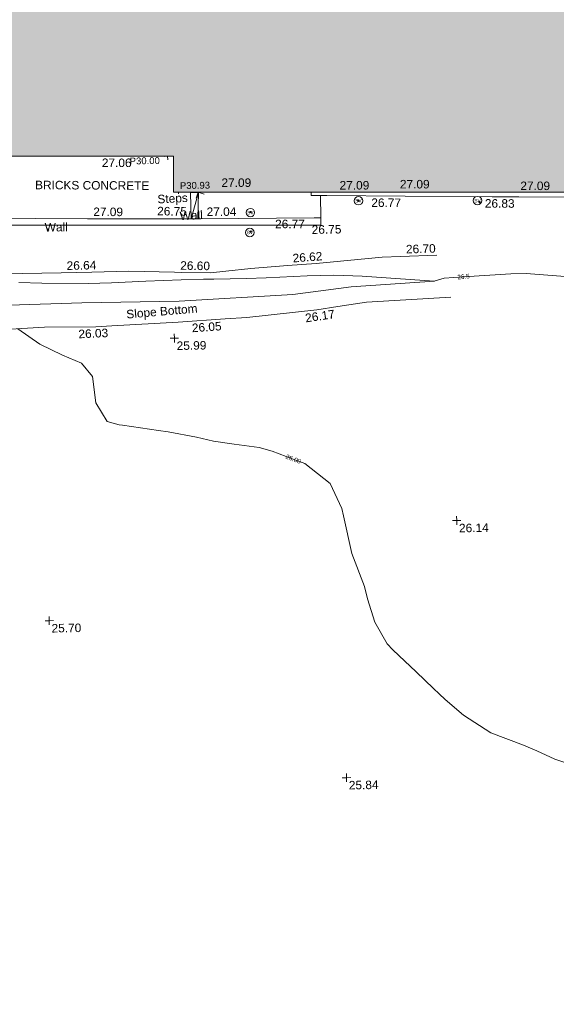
# Model space of a CAD drawing. Header units: millimetres. Extents: x -287732 to 520720, y -88450 to 287754.
# Tile 97 of 256: x -86528 to -62872, y 12815 to 56187. Entities that reach past the tile are written whole.
import ezdxf

# ---------------------------------------------------------------- set-up
doc = ezdxf.new("R2010")
doc.units = ezdxf.units.MM
doc.linetypes.add('IMPORT-UG_ELEC_STREET LIGHTING_QLB2 _2_', pattern=[2700, 1500, -300, 0, -250, 150, -300, 0, -200])
for name, color, linetype, lineweight, true_color in [('00_TOPO_LEVEL_SPOT', 7, 'Continuous', 9, 0x666666), ('00_TOPO_SERV_STOP_VALVE', 7, 'Continuous', 9, 0x666666), ('00_TOPO_WALL', 7, 'Continuous', 9, 0x7c00a5), ('00_UAV_BUILDING_OUTLINE', 5, 'Continuous', 9, 0x0000ff), ('00_UAV_CONCRETE', 9, 'Continuous', 9, 0x808080), ('00_UAV_FORM_LINES', 7, 'Continuous', 9, 0x666666), ('00_UAV_SLOPE_BOTTOM', 30, 'Continuous', 9, 0xff7f00), ('00_UAV_SLOPE_TOP', 40, 'Continuous', 9, 0xffbf00), ('00_UAV_STEPS', 7, 'Continuous', 9, 0x666666), ('00_UAV_WALL', 7, 'Continuous', 9, 0x7c00a5), ('01_DTM_CONTOUR_MNR', 7, 'Continuous', 9, 0xa5a552), ('01_DTM_CONTOUR_MNR_LABELS', 7, 'Continuous', 9, 0xa5a552), ('12333-PUM-2D-U-0001-C01 - Rev2_REVIT IMPORT_dwg', 7, 'Continuous', 9, 0x767676), ('A_RHA_Line', 7, 'Continuous', 9, 0x00a600)]:
    doc.layers.add(name, color=color, linetype=linetype, lineweight=lineweight, true_color=true_color)
for name, color, linetype, lineweight in [('00_UAV_SURVEY_TEXT', 7, 'Continuous', 9), ('A_RHA_Detail', 7, 'Continuous', 9), ('GEN-TEXT', 7, 'Continuous', 9), ('PARAPET', 7, 'Continuous', 9), ('PARAPET_LVL', 7, 'Continuous', 9)]:
    doc.layers.add(name, color=color, linetype=linetype, lineweight=lineweight)
doc.styles.add('Arial_3', font='arial.ttf', dxfattribs={"height": 300})
doc.styles.add('Swis721 Lt BT', font='swissl.ttf', dxfattribs={"height": 400})
doc.styles.add('Swis721 Lt BT_1', font='swissl.ttf', dxfattribs={"height": 200})
doc.styles.add('Swis721 Lt BT_2', font='swissl.ttf', dxfattribs={"height": 375})

# ---------------------------------------------------------------- blocks, each defined once
blk = doc.blocks.new('12333-PUM-2D-U-0001-C01 - Rev2_REVIT IMPORT_dwg_MM-2077200-Site Location Plan Proposed')
at = {"layer": '00_TOPO_LEVEL_SPOT', "color": 254, "true_color": 0xcccccc, "flags": 128}
for points in [[(0, -500), (0, 0), (-500, 0)], [(500, 0), (0, 0), (0, 500)]]:
    blk.add_lwpolyline(points, dxfattribs=at)
blk = doc.blocks.new('12333-PUM-2D-U-0001-C01 - Rev2_REVIT IMPORT_dwg_MSL_Sluice_Valve_SYM-2077246-Site Location Plan Proposed')
at = {"layer": '00_TOPO_SERV_STOP_VALVE', "color": 254, "true_color": 0xcccccc}
blk.add_circle((0, 0), 500, dxfattribs=at)
at = {"layer": '00_TOPO_SERV_STOP_VALVE', "insert": (0, 199), "char_height": 400, "width": 785.11, "attachment_point": 2, "line_spacing_factor": 1.005062, "style": 'Swis721 Lt BT'}
blk.add_mtext('SV', dxfattribs=at)
blk = doc.blocks.new('12333-PUM-2D-U-0001-C01 - Rev2_REVIT IMPORT_dwg_MSL_Node_Linework_1-V54-Site Location Plan Proposed')
at = {"layer": '00_UAV_STEPS', "color": 254, "true_color": 0xcccccc, "flags": 128}
blk.add_lwpolyline([(705, -257), (0, 0), (-257, -705)], dxfattribs=at)
blk = doc.blocks.new('12333-PUM-2D-U-0001-C01 - Rev2_REVIT IMPORT_dwg_MGS62954_T2_Galway_ITM_3d_Rev1-2077680-Site Location Plan Proposed')
at = {"layer": '00_TOPO_WALL', "color": 254, "true_color": 0xcccccc, "flags": 128}
blk.add_lwpolyline([(533829135, 725603831), (533818889, 725604021), (533812565, 725604123), (533810417, 725604186), (533810436, 725605910), (533810742, 725605911)], dxfattribs=at)
at = {"layer": '00_UAV_CONCRETE', "color": 254, "true_color": 0xcccccc}
blk.add_line((533829544, 725604148), (533829550, 725605134), dxfattribs=at)
at = {"layer": '00_UAV_FORM_LINES', "color": 254, "true_color": 0xcccccc, "flags": 128}
blk.add_lwpolyline([(533808906, 725601128), (533809415, 725600850), (533811029, 725600630), (533815747, 725600539), (533818942, 725600592), (533823238, 725600595), (533828259, 725600790), (533830834, 725601091), (533834501, 725601280)], dxfattribs=at)
at = {"layer": '00_UAV_SLOPE_BOTTOM', "color": 254, "true_color": 0xcccccc, "flags": 128}
blk.add_lwpolyline([(533835213, 725600553), (533831490, 725600397), (533830229, 725600231), (533829301, 725600109), (533826209, 725599822), (533825253, 725599773), (533823172, 725599665), (533820258, 725599554), (533819543, 725599526), (533817276, 725599553), (533815261, 725599469), (533814150, 725599423), (533813233, 725599360), (533812280, 725599345), (533810545, 725599255)], dxfattribs=at)
at = {"layer": '00_UAV_SLOPE_TOP', "color": 254, "true_color": 0xcccccc, "flags": 128}
blk.add_lwpolyline([(533813059, 725602078), (533816359, 725601925), (533818055, 725601932), (533819405, 725601937), (533821041, 725601946), (533823053, 725601865), (533823382, 725601851), (533824647, 725601809), (533825324, 725601869), (533826429, 725601980), (533828041, 725602073), (533829306, 725602146), (533832215, 725602380), (533833028, 725602392), (533834624, 725602414)], dxfattribs=at)
at = {"layer": '00_UAV_STEPS', "color": 254, "true_color": 0xcccccc}
for p, q in [((533824167, 725605356), (533823824, 725605356)), ((533823824, 725604213), (533823824, 725605356)), ((533824167, 725605356), (533823824, 725604213)), ((533824167, 725605356), (533824129, 725604213)), ((533824129, 725604213), (533823824, 725604213))]:
    blk.add_line(p, q, dxfattribs=at)
at = {"layer": '00_UAV_WALL', "color": 254, "true_color": 0xcccccc, "flags": 128}
for points in [[(533810742, 725605911), (533810696, 725604485), (533814268, 725604400), (533816959, 725604336), (533819267, 725604290), (533823142, 725604213), (533824264, 725604201), (533829256, 725604151), (533829544, 725604148), (533829546, 725603823), (533829135, 725603831)], [(533843036, 725604824), (533838285, 725604927), (533837110, 725604952), (533833287, 725605044), (533829821, 725605127), (533829138, 725605143), (533829140, 725605290)]]:
    blk.add_lwpolyline(points, dxfattribs=at)
at = {"layer": '01_DTM_CONTOUR_MNR', "color": 254, "true_color": 0xcccccc, "flags": 128}
for points in [[(533840650, 725601340), (533838561, 725601548), (533837885, 725601543), (533835788, 725601443), (533834939, 725601403), (533834500, 725601280), (533831330, 725601554), (533830080, 725601613), (533828894, 725601611), (533827090, 725601551), (533826230, 725601536), (533824780, 725601540), (533824334, 725601539), (533823344, 725601528), (533821778, 725601497), (533820267, 725601450), (533819235, 725601438), (533817205, 725601491), (533816187, 725601535)], [(533840650, 725579695), (533839443, 725580133), (533838650, 725580508), (533838079, 725580769), (533836650, 725581340), (533835454, 725582144), (533834650, 725582840), (533834400, 725583090), (533834150, 725583340), (533833400, 725584090), (533832650, 725584811), (533832382, 725585072), (533832148, 725585340), (533831609, 725586299), (533831317, 725587340), (533831187, 725587877), (533830650, 725589340), (533830317, 725591007), (533830251, 725591340), (533829761, 725592451), (533828650, 725593340), (533828146, 725593542), (533827221, 725593911), (533826650, 725594083), (533825559, 725594249), (533824650, 725594402), (533823893, 725594583), (533822650, 725594840), (533822221, 725594911), (533820650, 725595175), (533820506, 725595196), (533819977, 725595340), (533819483, 725596173), (533819366, 725597340), (533818892, 725597936), (533818049, 725598309), (533817065, 725598797), (533816110, 725599500)]]:
    blk.add_lwpolyline(points, dxfattribs=at)
at = {"xscale": 0.375, "yscale": 0.375, "zscale": 0.375}
for name, p in [('12333-PUM-2D-U-0001-C01 - Rev2_REVIT IMPORT_dwg_MSL_Node_Linework_1-V54-Site Location Plan Proposed', (533824163, 725605379)), ('12333-PUM-2D-U-0001-C01 - Rev2_REVIT IMPORT_dwg_MSL_Sluice_Valve_SYM-2077246-Site Location Plan Proposed', (533831219, 725604878)), ('12333-PUM-2D-U-0001-C01 - Rev2_REVIT IMPORT_dwg_MSL_Sluice_Valve_SYM-2077246-Site Location Plan Proposed', (533836467, 725604789)), ('12333-PUM-2D-U-0001-C01 - Rev2_REVIT IMPORT_dwg_MSL_Sluice_Valve_SYM-2077246-Site Location Plan Proposed', (533826445, 725604437)), ('12333-PUM-2D-U-0001-C01 - Rev2_REVIT IMPORT_dwg_MSL_Sluice_Valve_SYM-2077246-Site Location Plan Proposed', (533826404, 725603563)), ('12333-PUM-2D-U-0001-C01 - Rev2_REVIT IMPORT_dwg_MM-2077200-Site Location Plan Proposed', (533822998, 725598964)), ('12333-PUM-2D-U-0001-C01 - Rev2_REVIT IMPORT_dwg_MM-2077200-Site Location Plan Proposed', (533835303, 725590714)), ('12333-PUM-2D-U-0001-C01 - Rev2_REVIT IMPORT_dwg_MM-2077200-Site Location Plan Proposed', (533817267, 725586617)), ('12333-PUM-2D-U-0001-C01 - Rev2_REVIT IMPORT_dwg_MM-2077200-Site Location Plan Proposed', (533830248, 725579475))]:
    blk.add_blockref(name, p, dxfattribs=at)
at = {"layer": '00_TOPO_LEVEL_SPOT', "char_height": 375, "width": 1495.9, "attachment_point": 1, "line_spacing_factor": 1.005062, "style": 'Swis721 Lt BT_2'}
for s, insert in [('25.99', (533823094, 725598817)), ('26.14', (533835398, 725590566)), ('25.70', (533817362, 725586469)), ('25.84', (533830343, 725579328))]:
    blk.add_mtext(s, dxfattribs=dict(at, insert=insert))
at = {"layer": '00_TOPO_WALL', "color": 251, "true_color": 0x666666, "insert": (533823322, 725604528), "char_height": 375, "width": 1130.24, "attachment_point": 1, "rotation": 2.0442, "line_spacing_factor": 1.005062, "style": 'Swis721 Lt BT_2'}
blk.add_mtext('Wall', dxfattribs=at)
at = {"layer": '00_TOPO_WALL', "color": 251, "true_color": 0x666666, "insert": (533829135, 725603826), "char_height": 375, "width": 1495.9, "attachment_point": 1, "line_spacing_factor": 1.005062, "style": 'Swis721 Lt BT_2'}
blk.add_mtext('26.75', dxfattribs=at)
at = {"layer": '00_UAV_BUILDING_OUTLINE', "color": 251, "true_color": 0x666666, "char_height": 375, "width": 1495.9, "attachment_point": 1, "rotation": 358.9797, "line_spacing_factor": 1.005062, "style": 'Swis721 Lt BT_2'}
for s, insert in [('27.06', (533819940, 725606933)), ('27.09', (533825198, 725605966)), ('27.09', (533830400, 725605760)), ('27.09', (533833060, 725605761)), ('27.09', (533838368, 725605596))]:
    blk.add_mtext(s, dxfattribs=dict(at, insert=insert))
at = {"layer": '00_UAV_SLOPE_BOTTOM', "color": 251, "true_color": 0x666666, "char_height": 375, "attachment_point": 1, "line_spacing_factor": 1.005062, "style": 'Swis721 Lt BT_2'}
for s, insert, width, rotation in [('Slope Bottom', (533820887, 725600238), 3685.14, 3.9275), ('26.17', (533828759, 725599931), 1495.9, 7.354), ('26.03', (533818769, 725599408), 1495.9, 1.3743), ('26.05', (533823768, 725599586), 1495.9, 2.9593)]:
    blk.add_mtext(s, dxfattribs=dict(at, insert=insert, width=width, rotation=rotation))
at = {"layer": '00_UAV_SLOPE_TOP', "color": 251, "true_color": 0x666666, "char_height": 375, "width": 1495.9, "attachment_point": 1, "line_spacing_factor": 1.005062, "style": 'Swis721 Lt BT_2'}
for s, insert, rotation in [('26.70', (533833271, 725602890), 0.8086), ('26.64', (533818304, 725602428), 0.2257), ('26.60', (533823321, 725602351), 357.9592), ('26.62', (533828262, 725602582), 3.3022)]:
    blk.add_mtext(s, dxfattribs=dict(at, insert=insert, rotation=rotation))
at = {"layer": '00_UAV_STEPS', "char_height": 375, "attachment_point": 1, "line_spacing_factor": 1.005062, "style": 'Swis721 Lt BT_2'}
for s, insert, width, rotation in [('Steps', (533822352, 725605286), 1552.89, 1.945), ('26.75', (533822345, 725604765), 1495.9, 358.1535)]:
    blk.add_mtext(s, dxfattribs=dict(at, insert=insert, width=width, rotation=rotation))
at = {"layer": '00_UAV_SURVEY_TEXT', "color": 251, "true_color": 0x666666, "insert": (533816982, 725606007), "char_height": 375, "width": 5617.94, "attachment_point": 1, "rotation": 358.6635, "line_spacing_factor": 1.005062, "style": 'Swis721 Lt BT_2'}
blk.add_mtext('BRICKS CONCRETE', dxfattribs=at)
at = {"layer": '00_UAV_WALL', "color": 251, "true_color": 0x666666, "char_height": 375, "attachment_point": 1, "line_spacing_factor": 1.005062, "style": 'Swis721 Lt BT_2'}
for s, insert, width, rotation in [('26.77', (533831788, 725604971), 1495.9, 358.6247), ('27.09', (533819526, 725604780), 1495.9, 358.8604), ('27.04', (533824519, 725604694), 1495.9, 359.4237), ('26.83', (533836791, 725604850), 1495.9, 358.7626), ('Wall', (533817369, 725604131), 1130.24, 0.0794), ('26.77', (533827529, 725604105), 1495.9, 359.0944)]:
    blk.add_mtext(s, dxfattribs=dict(at, insert=insert, width=width, rotation=rotation))
at = {"layer": '01_DTM_CONTOUR_MNR_LABELS', "color": 251, "true_color": 0x666666, "char_height": 200, "attachment_point": 2, "line_spacing_factor": 1.005062, "style": 'Swis721 Lt BT_1'}
for s, insert, width, rotation in [('26.5', (533835782, 725601554), 620.51, 4.6631), ('26.00', (533828188, 725593644), 797.8, 338.2187)]:
    blk.add_mtext(s, dxfattribs=dict(at, insert=insert, width=width, rotation=rotation))
blk = doc.blocks.new('12333-PUM-2D-U-0001-C01 - Rev2_REVIT IMPORT_dwg_SPOT-V227-Site Location Plan Proposed')
at = {"layer": 'PARAPET_LVL', "color": 253, "true_color": 0xaaaaaa}
blk.add_line((0, -236), (0, -500), dxfattribs=at)
blk = doc.blocks.new('12333-PUM-2D-U-0001-C01 - Rev2_REVIT IMPORT_dwg_SPOT-V228-Site Location Plan Proposed')
at = {"layer": 'PARAPET_LVL', "color": 253, "true_color": 0xaaaaaa}
for p, q in [((-500, 0), (500, 0)), ((0, 39), (0, -500))]:
    blk.add_line(p, q, dxfattribs=at)
blk = doc.blocks.new('12333-PUM-2D-U-0001-C01 - Rev2_REVIT IMPORT_dwg-1620468-Site Location Plan Proposed')
at = {"layer": 'GEN-TEXT', "color": 253, "true_color": 0xaaaaaa}
for p, q in [((190092, -11007), (190163, -10936)), ((190163, -11007), (190092, -10936)), ((195435, -11165), (195506, -11094)), ((195506, -11165), (195435, -11094)), ((185344, -11434), (185414, -11364)), ((185414, -11434), (185344, -11364)), ((176404, -12054), (176475, -11983)), ((176475, -12054), (176404, -11983)), ((185325, -12285), (185396, -12214)), ((185396, -12285), (185325, -12214))]:
    blk.add_line(p, q, dxfattribs=at)
at = {"layer": 'PARAPET', "color": 253, "true_color": 0xaaaaaa}
blk.add_line((169256, -8643), (181763, -8875), dxfattribs=at)
blk.add_blockref('12333-PUM-2D-U-0001-C01 - Rev2_REVIT IMPORT_dwg_MGS62954_T2_Galway_ITM_3d_Rev1-2077680-Site Location Plan Proposed', (-533641080, -725615854))
at = {"xscale": 0.3, "yscale": 0.3, "zscale": 0.3}
for name, p in [('12333-PUM-2D-U-0001-C01 - Rev2_REVIT IMPORT_dwg_SPOT-V228-Site Location Plan Proposed', (181763, -8875)), ('12333-PUM-2D-U-0001-C01 - Rev2_REVIT IMPORT_dwg_SPOT-V227-Site Location Plan Proposed', (182217, -10389))]:
    blk.add_blockref(name, p, dxfattribs=at)
at = {"layer": 'PARAPET_LVL', "char_height": 300, "width": 1590.34, "attachment_point": 1, "line_spacing_factor": 0.941778, "style": 'Arial_3'}
for s, insert in [('P30.00', (180086, -8904)), ('P30.93', (182280, -10027))]:
    blk.add_mtext(s, dxfattribs=dict(at, insert=insert))

msp = doc.modelspace()

# ---------------------------------------------------------------- hatches: boundary and pattern name
at = {"layer": 'A_RHA_Detail', "true_color": 0xc0c0c0}
h = msp.add_hatch(color=9, dxfattribs=at)
h.paths.add_polyline_path([(-80881, -68503), (-80401, -68483), (-80401, -62985), (-24475, -63009), (-24456, -50840), (-36623, -50832), (-36623, -44229), (-50959, -44218), (-50959, -42574), (-54564, -42571), (-54566, -45054), (-92409, -45027), (-92412, -49202), (-100062, -49202), (-100052, -64853), (-86121, -64853), (-86092, -62958), (-84861, -62958), (-84855, -68240), (-80871, -68240)])
h.paths.add_polyline_path([(-137239, -68462), (-132720, -68433), (-132847, -62850), (-130455, -62917), (-130498, -61356), (-117581, -61423), (-117492, -49184), (-125137, -49178), (-125134, -45033), (-163007, -45006), (-163007, -44090), (-163124, -44090), (-163123, -42384), (-166564, -42384), (-166565, -44044), (-193158, -44025), (-193195, -62864), (-137270, -62917), (-137254, -65680)])
h.paths.add_polyline_path([(120311, -32334), (120312, -31611), (133451, -31638), (133469, -19718), (121296, -19692), (121320, -8191), (112277, -8172), (112263, -14811), (78286, -14740), (78293, -8167), (75242, -8161), (69356, -8153), (69354, -9157), (68373, -9155), (68373, -13706), (69334, -13708), (69325, -16250), (66623, -16250), (66620, -17995), (65989, -17995), (65985, -19731), (57152, -19712), (57127, -31560), (70278, -31587), (70278, -32272), (78264, -32285), (78267, -31020), (112336, -31091), (112336, -32318), (119781, -32333)])
h.paths.add_polyline_path([(7504, -1791), (15482, -674), (15484, 148), (56188, 206), (56156, 14338), (18017, 14236), (17968, 34313), (21727, 34324), (21709, 40608), (18010, 40608), (17996, 45484), (9770, 45421), (3966, 45447), (3985, 14177), (1023, 14177), (-277, 14191), (-232, 5968), (-226, 194), (553, 183), (7478, 143), (7489, -674)])
h.paths.add_polyline_path([(77756, 53), (77730, 1700), (94464, 1660), (94606, 17991), (88810, 18015), (88800, 14437), (69414, 14458), (69377, 100), (75242, 67)])
h.paths.add_polyline_path([(61252, 46454), (105775, 46473), (105768, 61853), (92285, 61853), (92309, 65784), (96107, 65768), (96060, 75209), (101085, 75072), (104988, 74765), (108404, 74364), (112009, 73787), (115645, 73050), (116891, 72762), (120209, 71893), (120865, 71704), (124136, 70670), (127436, 69481), (127820, 69395), (128274, 69332), (128732, 69307), (129190, 69320), (129645, 69372), (130095, 69461), (130535, 69588), (130963, 69751), (131376, 69950), (131771, 70182), (132163, 70461), (132496, 70742), (132821, 71065), (133117, 71414), (133384, 71787), (133617, 72179), (133817, 72591), (133983, 73018), (134112, 73458), (134204, 73907), (134258, 74362), (134273, 74820), (134251, 75277), (134190, 75731), (134091, 76179), (133955, 76617), (133783, 77041), (133576, 77450), (133336, 77840), (133064, 78209), (132762, 78554), (132432, 78872), (132077, 79161), (131698, 79420), (131300, 79646), (131094, 79746), (132146, 83110), (122788, 86283), (121604, 82800), (117096, 83871), (116842, 83526), (116121, 91222), (110238, 91274), (110194, 90435), (104988, 90486), (104973, 94310), (103746, 94310), (103840, 122852), (96365, 122932), (96350, 123952), (104556, 123902), (104607, 120249), (125503, 120134), (125662, 137657), (114480, 137699), (114382, 129150), (104644, 129188), (104578, 126217), (101184, 126159), (101265, 135959), (89967, 135989), (89928, 125824), (93631, 125841), (93581, 122932), (88697, 122905), (88679, 95739), (86378, 95739), (86378, 96178), (83280, 96201), (83274, 95736), (70170, 95733), (70166, 96272), (66675, 96257), (66655, 95756), (65785, 95756), (65888, 117471), (53473, 117488), (53434, 98570), (40649, 98570), (40610, 94406), (38854, 94410), (38849, 89464), (40612, 89518), (40665, 86258), (38372, 86306), (38370, 76901), (50938, 76944), (50923, 74599), (56485, 74589), (56485, 75195), (92465, 75233), (92646, 71767), (89811, 69363), (85313, 69361), (85313, 66907), (75210, 66903), (75210, 63816), (70819, 63816), (70819, 64253), (69457, 64253), (69456, 66902), (61303, 66899), (61305, 63970), (70500, 63970), (70500, 61853), (61246, 61849), (61252, 46656)])
h.paths.add_polyline_path([(-17153, 48569), (-17153, 60770), (-29363, 60775), (-29363, 67399), (-43507, 67405), (-43489, 69093), (-45766, 69109), (-45794, 67405), (-47272, 67404), (-47272, 66455), (-86005, 66469), (-86007, 60522), (-92663, 60522), (-92665, 50184), (-79752, 50180), (-79752, 48591), (-17158, 48569)])
h.paths.add_polyline_path([(-201056, 48629), (-138378, 48635), (-138378, 50133), (-125468, 50134), (-125469, 60566), (-132187, 60566), (-132187, 66533), (-170643, 66806), (-170643, 67739), (-200340, 67489), (-200349, 60828), (-201058, 60828), (-201057, 51102)])
h.paths.add_polyline_path([(-240052, 54769), (-239444, 54811), (-239187, 54842), (-238765, 54941), (-238382, 55122), (-237990, 55355), (-237269, 55936), (-237032, 56226), (-236793, 56569), (-236555, 57004), (-236433, 57267), (-236300, 57753), (-236251, 58017), (-236236, 58516), (-236233, 58988), (-236214, 59823), (-236364, 59821), (-236634, 60698), (-236392, 61432), (-236225, 61435), (-236202, 62638), (-232564, 62639), (-232564, 63049), (-232732, 63049), (-232860, 63458), (-232732, 63914), (-232561, 63914), (-232515, 70598), (-240629, 70599), (-240630, 72351), (-246413, 72347), (-246413, 70616), (-254450, 70619), (-254455, 70754), (-254470, 73192), (-263883, 73268), (-263902, 68261), (-263715, 68260), (-263553, 67820), (-263719, 67392), (-263914, 67392), (-263957, 58634), (-260181, 58611), (-260192, 56354), (-257185, 56339), (-257213, 57093), (-257339, 57093), (-257471, 57532), (-257339, 58062), (-257203, 58064), (-257174, 58599), (-256478, 58575), (-256478, 58789), (-256013, 58912), (-255397, 58781), (-255397, 58596), (-243810, 58586), (-243805, 58352), (-243741, 57885), (-243619, 57422), (-243424, 56944), (-243247, 56608), (-243003, 56250), (-242732, 55933), (-242372, 55603), (-242141, 55425), (-241805, 55217), (-241529, 55077), (-241101, 54917), (-240836, 54841), (-240453, 54789), (-240219, 54777)])
h.paths.add_polyline_path([(40277, 59895), (40329, 69197), (36589, 69218), (36619, 74674), (32264, 74687), (32233, 69156), (11917, 69270), (11967, 78219), (29088, 78123), (29143, 88141), (15719, 88216), (15733, 90590), (4594, 90652), (4525, 78265), (10097, 78234), (10077, 74773), (4548, 74804), (4466, 60107), (19126, 60025), (19140, 62528), (31739, 62457), (31725, 59943), (38370, 59906)])
h.paths.add_polyline_path([(-246083, 72334), (-246083, 72334), (-246208, 72334)])
h.paths.add_polyline_path([(-114575, 112178), (-114575, 112178), (-114707, 115802)])
h.paths.add_polyline_path([(-154700, 101760), (-114382, 101776), (-114382, 106927), (-113756, 106927), (-113758, 111847), (-114432, 111847), (-114432, 112178), (-114575, 112178), (-114579, 121707), (-123057, 121707), (-123069, 156453), (-119381, 156454), (-119381, 160166), (-115501, 160167), (-115503, 166207), (-132412, 166600), (-132412, 166666), (-135275, 166665), (-135275, 166628), (-135911, 166628), (-135911, 166352), (-152521, 166346), (-152518, 159143), (-150699, 159118), (-150759, 122561), (-151059, 122561), (-151061, 121302), (-154138, 121373), (-154138, 121865), (-154704, 121867), (-154689, 119352), (-154746, 119352), (-154746, 118722), (-160794, 118749), (-160794, 119411), (-163852, 119422), (-163855, 118762), (-167569, 118779), (-166635, 124395), (-166930, 124500), (-167569, 124708), (-168028, 124841), (-168631, 124991), (-169238, 125117), (-169850, 125220), (-170466, 125298), (-171089, 125352), (-171704, 125381), (-172325, 125386), (-172782, 125375), (-173402, 125337), (-174110, 125263), (-174634, 125190), (-175245, 125081), (-176047, 124896), (-176665, 124725), (-177045, 124609), (-177632, 124405), (-176665, 118819), (-177559, 118822), (-177662, 125263), (-176365, 126543), (-159462, 126320), (-157058, 128609), (-157061, 136153), (-158639, 137740), (-159352, 137740), (-161634, 140201), (-168728, 140257), (-171035, 137943), (-174184, 137943), (-176460, 140292), (-177342, 140292), (-177342, 140358), (-183429, 140356), (-185922, 137917), (-185922, 131757), (-186907, 131757), (-187725, 130810), (-187724, 127376), (-186481, 126305), (-186479, 122327), (-185176, 121059), (-180304, 121059), (-180304, 118802), (-193555, 118802), (-193555, 133118), (-192594, 133118), (-192594, 134201), (-192225, 134201), (-192226, 136615), (-192595, 136615), (-192595, 137734), (-193589, 137734), (-193589, 147475), (-193163, 147493), (-192766, 147531), (-192360, 147590), (-192200, 147617), (-191883, 147683), (-191569, 147762), (-191258, 147853), (-190829, 148002), (-190648, 148071), (-190350, 148198), (-190057, 148336), (-189770, 148486), (-189405, 148698), (-189133, 148873), (-188868, 149059), (-188610, 149255), (-188355, 149465), (-188080, 149714), (-187885, 149902), (-187546, 150266), (-187446, 150378), (-187241, 150629), (-187046, 150888), (-186862, 151154), (-186546, 151670), (-186524, 151707), (-163675, 151670), (-163688, 148134), (-157304, 148136), (-157304, 155760), (-157557, 155765), (-157556, 166678), (-187009, 166700), (-187013, 162054), (-188707, 162045), (-188706, 155022), (-188738, 154651), (-188799, 154283), (-188857, 154035), (-188966, 153679), (-189103, 153333), (-189266, 152998), (-189455, 152677), (-189645, 152421), (-189917, 152104), (-190213, 151809), (-190531, 151539), (-190869, 151294), (-191225, 151076), (-191598, 150887), (-192093, 150683), (-192519, 150562), (-192904, 150482), (-193187, 150441), (-193594, 150407), (-193595, 151460), (-205369, 151455), (-205354, 113350), (-207187, 113349), (-207184, 105991), (-205313, 105991), (-205311, 101770), (-175489, 101781), (-175489, 110890), (-154703, 110898), (-154700, 102692)])
h.paths.add_polyline_path([(193736, 113048), (208865, 114991), (208976, 114127), (216448, 115086), (216039, 118272), (232649, 120405), (233426, 114352), (240632, 115278), (239855, 121330), (256407, 123456), (257092, 118089), (264572, 119041), (261878, 138525), (259179, 138222), (259197, 137439), (254686, 136897), (255413, 131315), (240853, 129522), (239771, 137919), (240650, 138010), (240062, 142777), (239166, 142685), (237631, 151018), (266173, 154561), (271297, 142612), (276532, 144861), (274942, 148528), (302075, 160135), (300216, 164320), (301528, 164907), (300405, 167478), (299017, 166946), (295627, 174519), (294333, 177537), (287289, 174519), (289428, 169661), (272957, 162557), (271943, 164897), (267016, 162764), (268502, 159357), (265200, 157946), (226856, 153147), (227510, 148852), (228281, 141179), (227302, 141050), (227895, 136433), (228749, 136524), (229602, 128024), (217691, 126494), (217642, 126874), (215139, 126553), (215195, 126113), (215016, 126090), (214841, 127450), (192259, 124549), (193486, 114991)])
h.paths.add_polyline_path([(-78076, 117606), (-78076, 117610), (-78070, 129486), (-74723, 129478), (-74723, 125436), (-48016, 125380), (-47997, 135873), (-61198, 135902), (-74715, 135924), (-74724, 131865), (-78070, 131873), (-78063, 149550), (-58292, 149542), (-58292, 148946), (-37708, 148938), (-37703, 159740), (-44148, 159743), (-44148, 162961), (-49830, 162961), (-49831, 160632), (-78494, 160644), (-78494, 161615), (-78739, 161615), (-78692, 168188), (-90845, 168127), (-90963, 152687), (-89065, 152686), (-89080, 117610), (-78375, 117606)])
h.paths.add_polyline_path([(69255, 129236), (69260, 136168), (86068, 136131), (86009, 164703), (58790, 164724), (58790, 170119), (54460, 170122), (54457, 166153), (47042, 166159), (47041, 164669), (39173, 164675), (39173, 164079), (17015, 164095), (17002, 147267), (12660, 147267), (12654, 139138), (17031, 139135), (17025, 129935), (39191, 129919), (39191, 129258), (69014, 129236)])
h.paths.add_polyline_path([(39266, 139468), (33051, 139484), (33088, 153428), (39278, 153412), (39278, 152830), (43058, 152820), (43025, 140093), (39267, 140093)])
h.paths.add_polyline_path([(1980, 189123), (18699, 189180), (18678, 195254), (24349, 195273), (24335, 199551), (28830, 199566), (28798, 208816), (24335, 208806), (24334, 209113), (16812, 209088), (16807, 208844), (6772, 208809), (6797, 201489), (-8471, 201437), (-8471, 200429), (-11856, 200418), (-11824, 190892), (-7615, 190907), (-7615, 190171), (-4609, 190169), (-4608, 190917), (1973, 190939), (1977, 189837)])
h.paths.add_polyline_path([(-20506, 190640), (-20122, 206347), (-41550, 207015), (-41462, 210450), (-31391, 210152), (-31079, 223863), (-44305, 224231), (-44491, 211866), (-47510, 211943), (-47723, 203659), (-47076, 203635), (-47175, 199532), (-46801, 199520), (-46874, 195479), (-44600, 195425), (-44686, 192243), (-38074, 192136), (-38104, 191127), (-21538, 190669)])
h.paths.add_polyline_path([(16801, 195962), (9657, 196015), (9644, 199514), (11632, 199486), (11632, 203322), (16807, 203391), (16801, 195984)])
h.paths.add_polyline_path([(122085, 200536), (122088, 206386), (125211, 206386), (125211, 206646), (126203, 206646), (126203, 207041), (130401, 206979), (130444, 209883), (126203, 209946), (126203, 214624), (127365, 214624), (127365, 225380), (126160, 225380), (126207, 241475), (119483, 241496), (119479, 246182), (109944, 246175), (109953, 233033), (115001, 233033), (115000, 208653), (112026, 208653), (112024, 200539), (122025, 200536)])
h.paths.add_polyline_path([(30087, 200987), (38031, 201029), (38031, 202923), (38110, 202923), (38067, 208828), (38013, 208828), (38012, 209013), (30045, 208970), (30077, 202923)])
h.paths.add_polyline_path([(195986, 205662), (202897, 206052), (202677, 209946), (195766, 209555)])
h.paths.add_polyline_path([(-91652, 206393), (-79454, 206433), (-79629, 238246), (-68904, 238215), (-68919, 246313), (-68919, 246314), (-68757, 246313), (-68755, 246639), (-79620, 246651), (-79607, 247344), (-82155, 247318), (-82155, 247488), (-91641, 247473), (-91639, 246846), (-131470, 246641), (-131470, 250160), (-142857, 250177), (-142864, 246220), (-165119, 246272), (-165040, 253908), (-178677, 253930), (-178700, 238177), (-138599, 238209), (-138548, 206628), (-126647, 206572), (-126667, 234826), (-124963, 234826), (-124969, 234688), (-91596, 234664), (-91651, 207156)])
h.paths.add_polyline_path([(142124, 209114), (152768, 209127), (152745, 227013), (142101, 226999), (142122, 210583)])
h.paths.add_polyline_path([(168999, 209275), (169027, 226860), (161687, 226877), (161648, 209291), (168847, 209275)])
h.paths.add_polyline_path([(49761, 218477), (49794, 223316), (41274, 223363), (41274, 223291), (32187, 223352), (32202, 225553), (20082, 225635), (20035, 218708), (31566, 218630), (31566, 218599), (49750, 218477)])
h.paths.add_polyline_path([(162362, 234154), (162367, 241590), (135261, 241631), (135249, 234198), (160249, 234157)])
h.paths.add_polyline_path([(176459, 246710), (176516, 252173), (168884, 252253), (168935, 257069), (164355, 257117), (164296, 251512), (164417, 251511), (164368, 246837), (171460, 246762)])

# ---------------------------------------------------------------- linework, layer by layer
at = {"layer": 'A_RHA_Line', "color": 7}
for p, q in [((-91407, 50184), (-86408, 50182)), ((-86408, 50182), (-81409, 50180)), ((-81409, 50180), (-79752, 50180)), ((-79752, 50180), (-79753, 48591)), ((-79753, 48591), (-77998, 48591)), ((-77998, 48591), (-72998, 48589)), ((-72998, 48589), (-67998, 48587)), ((-67998, 48587), (-62998, 48586)), ((-62998, 48586), (-57998, 48584))]:
    msp.add_line(p, q, dxfattribs=at)

# ---------------------------------------------------------------- block references
at = {"layer": '12333-PUM-2D-U-0001-C01 - Rev2_REVIT IMPORT_dwg', "color": 254, "linetype": 'IMPORT-UG_ELEC_STREET LIGHTING_QLB2 _2_', "true_color": 0xffd4d4, "rotation": 0.9999999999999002}
msp.add_blockref('12333-PUM-2D-U-0001-C01 - Rev2_REVIT IMPORT_dwg-1620468-Site Location Plan Proposed', (-261895, 55870), dxfattribs=at)

doc.saveas('drawing.dxf')
